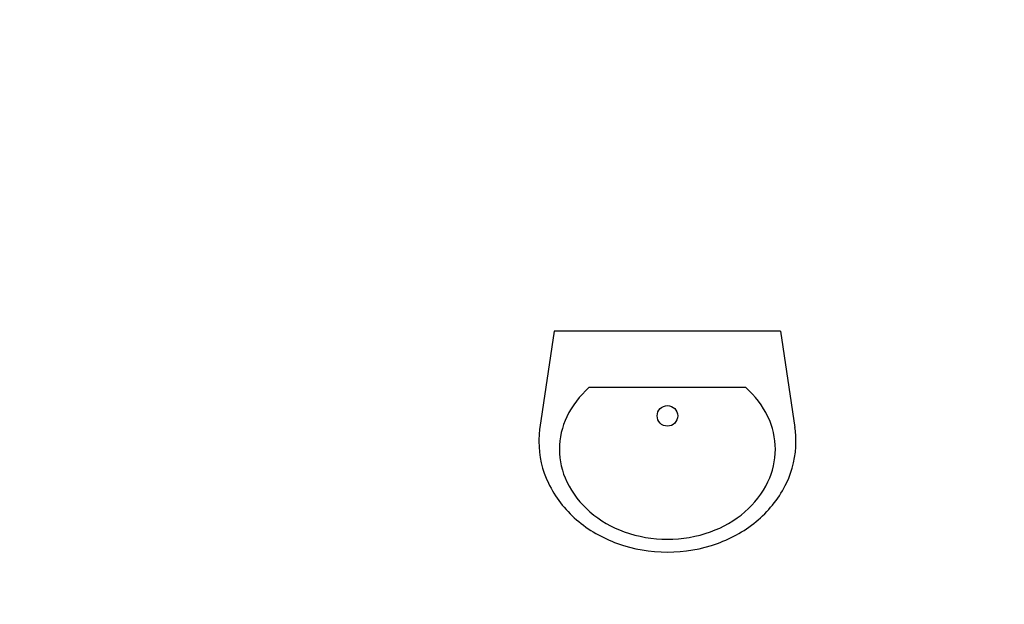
# Model space of a CAD drawing. Header units: millimetres. Extents: x 19887 to 192597, y -14203 to 39042.
# Tile 145 of 256: x 41276 to 41620, y -6373 to -6168. Entities that reach past the tile are written whole.
import ezdxf

# ---------------------------------------------------------------- set-up
doc = ezdxf.new("R2010")
doc.units = ezdxf.units.MM
doc.layers.add('A_DBA-WYMIAR', color=1, linetype='Continuous')
doc.layers.add('A_DBA_URZADZENIA SANITARNE', color=5, linetype='Continuous', lineweight=25)

# ---------------------------------------------------------------- blocks, each defined once
blk = doc.blocks.new('G$C6C496D6E')
at = {"layer": 'A_DBA_URZADZENIA SANITARNE', "color": 4}
for p, q in [((0, 22), (18.76, 24.8)), ((0, 22), (0, -22)), ((11, 15.26), (11, -15.26)), ((0, -22), (18.76, -24.8))]:
    blk.add_line(p, q, dxfattribs=at)
for points in [[(18.76, -24.8, 0.037015), (21.5, -25, 0.112687), (29.56, -23.16, 0.103282), (36.7, -17.68, 0.092276), (41.32, -9.73, 0.085761), (43, 0, 0.085761), (41.32, 9.73, 0.092276), (36.7, 17.68, 0.103282), (29.56, 23.16, 0.112687), (21.5, 25, 0.112687)], [(21.5, 25, 0.037015), (18.76, 24.8, 0.103282)], [(11, -15.26, 0.099658), (16.67, -19.56, 0.112687), (23, -21, 0.112687), (29.33, -19.56, 0.103282), (35.17, -15.07, 0.092276), (39.05, -8.39, 0.085761), (40.5, 0, 0.085761), (39.05, 8.39, 0.092276), (35.17, 15.07, 0.103282), (29.33, 19.56, 0.112687), (23, 21, 0.112687)], [(23, 21, 0.112687), (16.67, 19.56, 0.099658), (11, 15.26, 0.092276)]]:
    blk.add_lwpolyline(points, format="xyb", dxfattribs=at)
blk.add_circle((16.5, 0), 2, dxfattribs=at)

msp = doc.modelspace()

# ---------------------------------------------------------------- block references
at = {"layer": 'A_DBA-WYMIAR', "xscale": 1.8, "yscale": 1.8, "zscale": 1.8, "rotation": 269.9999851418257}
msp.add_blockref('G$C6C496D6E', (41502.5, -6277.34), dxfattribs=at)

doc.saveas('drawing.dxf')
